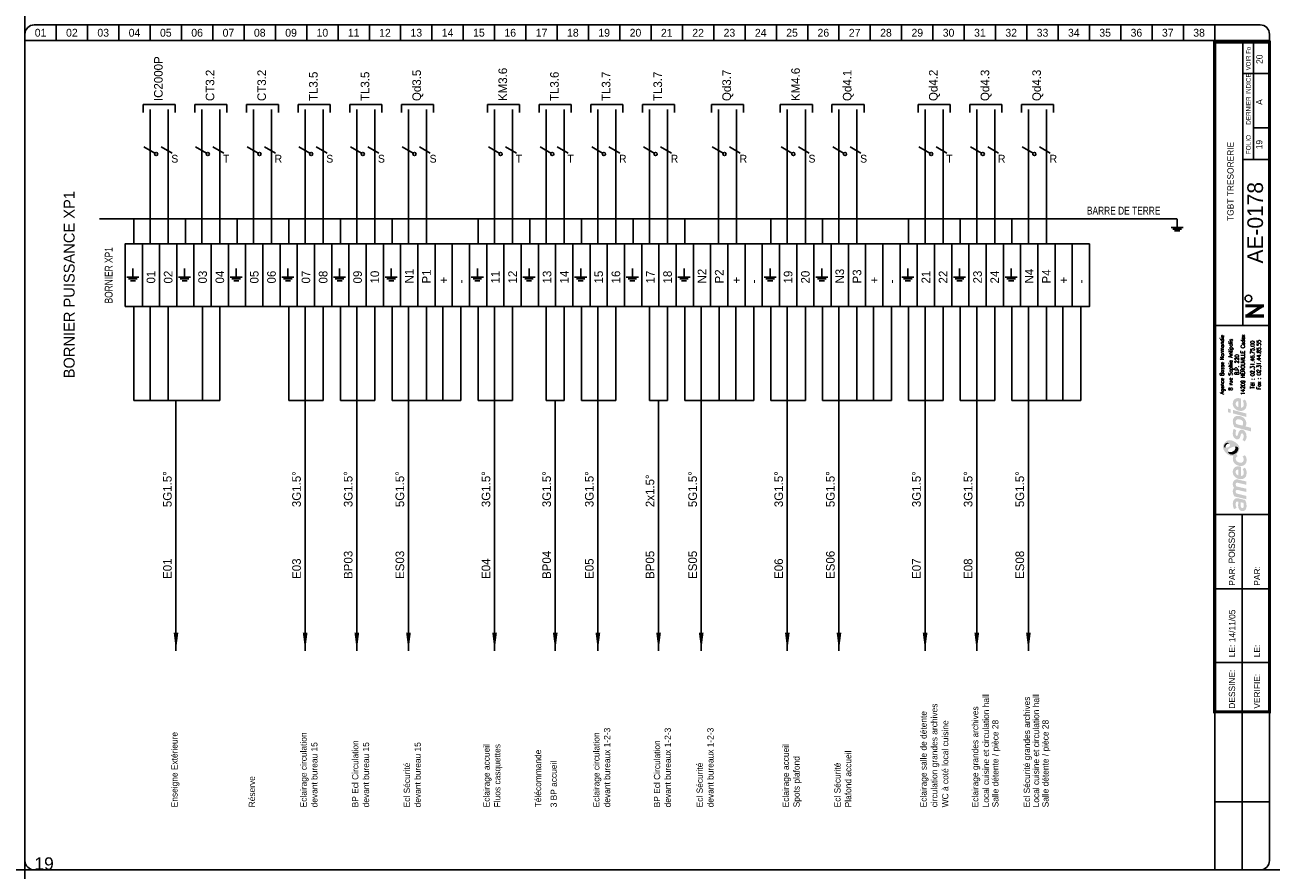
# Model space of a CAD drawing. Header units: millimetres. Extents: x 0 to 4898, y -1200 to 270.
# Tile 33 of 34: x 4500 to 4898, y -400 to -130. Entities that reach past the tile are written whole.
import ezdxf
from ezdxf.enums import TextEntityAlignment as Align

# ---------------------------------------------------------------- set-up
doc = ezdxf.new("R2010")
doc.units = ezdxf.units.MM
doc.header["$LTSCALE"] = 25
doc.linetypes.add('CONTINU', pattern=[0])
doc.layers.get('0').update_dxf_attribs({"linetype": 'CONTINUOUS'})
doc.layers.get('Defpoints').update_dxf_attribs({"linetype": 'CONTINUOUS'})
for name, color, linetype in [('TEXTE', 92, 'CONTINU'), ('TRAIFIN', 1, 'CONTINU'), ('TRAIGROS', 40, 'CONTINU'), ('TRAIMOY', 150, 'CONTINU')]:
    doc.layers.add(name, color=color, linetype=linetype)
doc.styles.add('ROMANC', font='romanc')
doc.styles.add('ROMANS8', font='ROMANS8.shx')
doc.styles.add('T1', font='arial.ttf')
doc.styles.add('TXT', font='txt', dxfattribs={"width": 0.8})

# ---------------------------------------------------------------- blocks, each defined once
blk = doc.blocks.new('FDP-DIV-CHU')
at = {"layer": 'TEXTE', "color": 7, "const_width": 1}
for points in [[(395.75, 180.25), (389.75, 180.25)], [(390.25, 177), (395.25, 180.25)], [(395.75, 177), (389.75, 177)]]:
    blk.add_lwpolyline(points, dxfattribs=at)
at = {"layer": 'TEXTE', "color": 7}
blk.add_circle((390.76, 182.59), 1.08, dxfattribs=at)
at = {"layer": 'TRAIFIN', "color": 7}
for p, q in [((10, 270), (10, 265)), ((20, 270), (20, 265)), ((30, 270), (30, 265)), ((40, 270), (40, 265)), ((50, 270), (50, 265)), ((60, 270), (60, 265)), ((70, 270), (70, 265)), ((80, 270), (80, 265)), ((90, 270), (90, 265)), ((100, 270), (100, 265)), ((110, 270), (110, 265)), ((120, 270), (120, 265)), ((130, 270), (130, 265)), ((140, 270), (140, 265)), ((150, 270), (150, 265)), ((160, 270), (160, 265)), ((170, 270), (170, 265)), ((180, 270), (180, 265)), ((190, 270), (190, 265)), ((200, 270), (200, 265)), ((210, 270), (210, 265)), ((220, 270), (220, 265)), ((230, 270), (230, 265)), ((240, 270), (240, 265)), ((250, 270), (250, 265)), ((260, 270), (260, 265)), ((270, 270), (270, 265)), ((280, 270), (280, 265)), ((290, 270), (290, 265)), ((300, 270), (300, 265)), ((310, 270), (310, 265)), ((320, 270), (320, 265)), ((330, 270), (330, 265)), ((340, 270), (340, 265)), ((350, 270), (350, 265)), ((360, 270), (360, 265)), ((370, 270), (370, 265)), ((380, 270), (380, 265)), ((392.41, 227.04), (392.41, 264.5)), ((392.41, 237.09), (396.96, 237.09))]:
    blk.add_line(p, q, dxfattribs=at)
at = {"layer": 'TRAIGROS', "color": 7}
for p, q in [((0, 267), (0, 265)), ((3, 270), (394.5, 270)), ((397.5, 267), (397.5, 265)), ((397.5, 265), (0, 265)), ((397.5, 265), (0, 265)), ((0, 265), (0, 3)), ((389, 174), (389, 264.5)), ((397.5, 3), (397.5, 265)), ((389, 254.5), (397, 254.5)), ((389, 227.01), (397, 227.01)), ((380, 174), (397.5, 174)), ((380, 113.52), (397.51, 113.52)), ((380, -0.03), (380, 50.52)), ((3, 0), (394.5, 0))]:
    blk.add_line(p, q, dxfattribs=at)
at = {"layer": 'TRAIGROS', "color": 7, "const_width": 1}
blk.add_lwpolyline([(380, 264.5), (380, 50.52), (397.5, 50.52), (397.5, 264.5), (380, 264.5)], dxfattribs=at)
at = {"layer": 'TRAIGROS', "color": 7}
for centre, start, end in [((3, 267), 90, 180), ((394.5, 267), 0, 90), ((3, 3), 180, 270), ((394.5, 3), 270, 0)]:
    blk.add_arc(centre, 3, start, end, dxfattribs=at)
at = {"layer": 'TRAIMOY', "color": 7}
for p, q in [((388.75, -0.01), (388.75, 113.52)), ((380, 89.82), (397.51, 89.82)), ((380, 66.27), (397.51, 66.27)), ((380, 21.75), (397.51, 21.75))]:
    blk.add_line(p, q, dxfattribs=at)
at = {"layer": 'TEXTE', "color": 7}
for s, p in [('01', (5, 267.5)), ('02', (15, 267.5)), ('03', (25, 267.5)), ('04', (35, 267.5)), ('05', (45, 267.5)), ('06', (55, 267.5)), ('07', (65, 267.5)), ('08', (75, 267.5)), ('09', (85, 267.5)), ('10', (95, 267.5)), ('11', (105, 267.5)), ('12', (115, 267.5)), ('13', (125, 267.5)), ('14', (135, 267.5)), ('15', (145, 267.5)), ('16', (155, 267.5)), ('17', (165, 267.5)), ('18', (175, 267.5)), ('19', (185, 267.5)), ('20', (195, 267.5)), ('21', (205, 267.5)), ('22', (215, 267.5)), ('23', (225, 267.5)), ('24', (235, 267.5)), ('25', (245, 267.5)), ('26', (255, 267.5)), ('27', (265, 267.5)), ('28', (275, 267.5)), ('29', (285, 267.5)), ('30', (295, 267.5)), ('31', (305, 267.5)), ('32', (315, 267.5)), ('33', (325, 267.5)), ('34', (335, 267.5)), ('35', (345, 267.5)), ('36', (355, 267.5)), ('37', (365, 267.5)), ('38', (375, 267.5))]:
    blk.add_text(s, height=2.5, dxfattribs=at).set_placement(p, align=Align.MIDDLE)
at = {"layer": 'TEXTE', "color": 7, "width": 0.75}
blk.add_text('VOIR Fo', height=1.5, rotation=90, dxfattribs=at).set_placement((391.5, 255.5), (391.5, 263), align=Align.FIT)
at = {"layer": 'TEXTE', "color": 7, "style": 'TXT', "width": 0.8}
blk.add_text('DERNIER INDICE', height=1.5, rotation=90, dxfattribs=at).set_placement((391.5, 238.12))
at = {"layer": 'TEXTE', "color": 7}
blk.add_text('FOLIO', height=1.5, rotation=90, dxfattribs=at).set_placement((391.5, 231.76), align=Align.CENTER)
for s, p in [('PAR:', (386.51, 90.82)), ('PAR:', (394.51, 90.82)), ('LE:', (386.51, 67.95)), ('LE:', (394.51, 67.95)), ('DESSINE:', (386.51, 51.52)), ('VERIFIE:', (394.51, 51.52))]:
    blk.add_text(s, height=2, rotation=90, dxfattribs=at).set_placement(p)
at = {"layer": 'TEXTE', "style": 'ROMANC'}
for tag, height, p in [('FOLIO_SUIVANT', 2, (395.9, 259.04)), ('INDICE', 2, (395.79, 245.35)), ('FOLIO', 2, (395.79, 231.76)), ('NUMERO', 5, (395.79, 206.79))]:
    blk.add_attdef(tag, text='', height=height, rotation=90, dxfattribs=at).set_placement(p, align=Align.CENTER)
blk.add_attdef('INTITULE_DU_PLAN', text='', height=2, rotation=90, dxfattribs=at).set_placement((385, 220), align=Align.MIDDLE)
for tag, p in [('DESSINATEUR', (386.53, 97.95)), ('DATE', (386.51, 72.76))]:
    blk.add_attdef(tag, p, '', height=2, rotation=90, dxfattribs=at)
blk = doc.blocks.new('LOGO')
h = blk.add_hatch(color=187)
h.paths.add_polyline_path([(0.27, -25.15), (-0.26, -25.03), (-0.61, -25.01), (-0.96, -25.01), (-1.3, -25.15), (-1.56, -25.39), (-1.76, -25.66), (-1.92, -26.06), (-2.01, -26.61), (-2, -27.13), (-1.95, -27.54), (-1.82, -27.98), (-1.59, -28.49), (-0.78, -28.03), (-0.88, -27.84), (-0.99, -27.58), (-1.06, -27.27), (-1.09, -26.94), (-1.07, -26.65), (-1.03, -26.36), (-0.9, -26.15), (-0.74, -26.05), (-0.59, -26.04), (-0.23, -26.1), (-0.26, -26.47), (-0.29, -26.77), (-0.31, -27.1), (-0.31, -27.41), (-0.26, -27.77), (-0.19, -28.1), (-0.05, -28.44), (0.2, -28.78), (0.48, -28.98), (0.87, -29.11), (1.22, -29.1), (1.58, -29.04), (1.84, -28.87), (2.14, -28.53), (2.3, -28.16), (2.37, -27.71), (2.36, -27.1), (2.28, -26.51), (2.08, -25.89), (1.89, -25.54), (0.84, -25.3)])
h.paths.add_polyline_path([(0.54, -26.31), (1.32, -26.47), (1.41, -26.69), (1.48, -27.01), (1.49, -27.42), (1.48, -27.74), (1.4, -27.9), (1.29, -28.03), (1.14, -28.09), (0.96, -28.1), (0.81, -28.07), (0.69, -27.97), (0.6, -27.85), (0.54, -27.71), (0.5, -27.54), (0.49, -27.3), (0.49, -27.06), (0.5, -26.59)], flags=16)
h.paths.add_polyline_path([(-0.88, -23.47), (-0.97, -23.29), (-1.06, -23.08), (-1.08, -22.86), (-1.05, -22.63), (-0.97, -22.45), (-0.79, -22.36), (-0.5, -22.33), (2.29, -23.01), (2.29, -21.94), (-0.8, -21.24), (-0.96, -21.08), (-1.06, -20.77), (-1.1, -20.45), (-1, -20.2), (-0.87, -20.11), (-0.7, -20.03), (-0.48, -20.05), (2.29, -20.7), (2.29, -19.65), (-0.36, -19.01), (-0.65, -19), (-1.01, -19.01), (-1.3, -19.12), (-1.55, -19.28), (-1.77, -19.54), (-1.9, -19.8), (-1.98, -20), (-2.02, -20.38), (-2.01, -20.76), (-1.91, -21.13), (-1.79, -21.45), (-1.64, -21.71), (-1.75, -21.83), (-1.89, -22.08), (-1.98, -22.36), (-2.01, -22.66), (-2.01, -23), (-1.95, -23.36), (-1.85, -23.71), (-1.69, -24.08), (-1.5, -24.43), (2.29, -25.32), (2.29, -24.26)])
h.paths.add_polyline_path([(-0.19, -14.81), (-0.51, -14.81), (-0.91, -14.88), (-1.19, -15), (-1.42, -15.16), (-1.64, -15.38), (-1.83, -15.67), (-1.95, -15.97), (-2, -16.26), (-2.02, -16.52), (-2.01, -16.84), (-1.96, -17.15), (-1.84, -17.46), (-1.65, -17.81), (-1.41, -18.09), (-1.14, -18.33), (-0.89, -18.51), (-0.59, -18.68), (-0.17, -18.82), (0.24, -18.89), (0.59, -18.91), (0.98, -18.88), (1.37, -18.75), (1.77, -18.51), (2.17, -18.06), (2.33, -17.58), (2.38, -17.11), (2.38, -16.56), (2.33, -16.15), (2.2, -15.79), (2.03, -15.5), (1.82, -15.25), (1.14, -15.68), (1.3, -15.94), (1.42, -16.3), (1.49, -16.68), (1.49, -16.99), (1.43, -17.33), (1.23, -17.63), (0.99, -17.81), (0.79, -17.86), (0.6, -17.84), (0.6, -14.97), (0.23, -14.85)])
h.paths.add_polyline_path([(-0.26, -17.69), (-0.43, -17.64), (-0.58, -17.55), (-0.76, -17.39), (-0.9, -17.24), (-1.01, -17.02), (-1.06, -16.86), (-1.08, -16.63), (-1.06, -16.36), (-0.96, -16.16), (-0.83, -15.98), (-0.62, -15.87), (-0.44, -15.83), (-0.26, -15.83)], flags=16)
h.paths.add_polyline_path([(-0.09, -13.56), (-0.44, -13.4), (-0.74, -13.16), (-0.95, -12.9), (-1.04, -12.61), (-1.08, -12.36), (-1.02, -12.05), (-0.89, -11.83), (-0.73, -11.69), (-0.61, -11.61), (-0.5, -11.55), (-0.88, -10.89), (-1.08, -11.04), (-1.32, -11.18), (-1.51, -11.28), (-1.78, -11.38), (-1.87, -11.55), (-1.97, -11.89), (-2.01, -12.3), (-1.98, -12.76), (-1.82, -13.35), (-1.54, -13.76), (-1.25, -14.08), (-0.85, -14.34), (-0.48, -14.51), (-0.05, -14.65), (0.44, -14.71), (0.94, -14.69), (1.47, -14.5), (1.83, -14.25), (2.09, -13.94), (2.26, -13.6), (2.36, -13.21), (2.39, -12.82), (2.37, -12.43), (2.27, -11.98), (2.07, -11.58), (1.82, -11.23), (1.12, -11.67), (1.29, -11.95), (1.43, -12.27), (1.45, -12.61), (1.43, -12.96), (1.23, -13.36), (0.95, -13.57), (0.61, -13.63), (0.31, -13.63)])
h.paths.add_polyline_path([(1.25, -3.19), (0.94, -3.13), (0.59, -3.14), (0.32, -3.25), (0.1, -3.49), (-0.12, -3.81), (-0.25, -4.17), (-0.38, -4.62), (-0.46, -4.92), (-0.59, -5.03), (-0.74, -5.08), (-0.86, -5.03), (-0.96, -4.94), (-1.06, -4.74), (-1.12, -4.53), (-1.11, -4.23), (-1.07, -3.86), (-1.01, -3.51), (-0.93, -3.23), (-1.72, -2.85), (-1.84, -3.12), (-1.93, -3.4), (-1.97, -3.68), (-2, -3.98), (-2.02, -4.32), (-2, -4.65), (-1.94, -5.01), (-1.8, -5.31), (-1.64, -5.58), (-1.4, -5.84), (-1.11, -6.04), (-0.85, -6.17), (-0.56, -6.2), (-0.24, -6.15), (0.01, -5.99), (0.18, -5.81), (0.32, -5.51), (0.41, -5.18), (0.51, -4.86), (0.57, -4.63), (0.67, -4.45), (0.78, -4.33), (0.97, -4.29), (1.15, -4.35), (1.3, -4.55), (1.41, -4.85), (1.44, -5.24), (1.41, -5.62), (1.33, -5.91), (1.23, -6.15), (1.09, -6.39), (1.78, -6.81), (1.86, -6.74), (1.97, -6.61), (2.14, -6.32), (2.27, -6), (2.36, -5.62), (2.37, -5.24), (2.35, -4.86), (2.3, -4.52), (2.19, -4.21), (2.03, -3.92), (1.85, -3.65), (1.57, -3.35)])
h.paths.add_polyline_path([(1.14, 0.91), (0.82, 1.08), (0.5, 1.2), (0.1, 1.27), (-0.26, 1.3), (-0.73, 1.29), (-1.12, 1.19), (-1.38, 1.04), (-1.61, 0.8), (-1.77, 0.55), (-1.89, 0.33), (-1.98, 0.01), (-2.01, -0.32), (-1.99, -0.65), (-1.95, -1.02), (-1.88, -1.34), (-1.76, -1.63), (-1.63, -1.96), (-1.52, -2.24), (3.84, -3.66), (3.84, -2.51), (1.96, -2.01), (2.11, -1.85), (2.24, -1.56), (2.27, -1.32), (2.29, -1.04), (2.27, -0.75), (2.21, -0.44), (2.07, -0.1), (1.9, 0.2), (1.71, 0.44), (1.43, 0.71)])
h.paths.add_polyline_path([(0.98, -1.77), (-0.92, -1.28), (-0.98, -1.1), (-1.05, -0.84), (-1.07, -0.56), (-1.04, -0.29), (-0.94, -0.06), (-0.77, 0.11), (-0.53, 0.2), (-0.24, 0.22), (0.04, 0.2), (0.35, 0.13), (0.58, 0.05), (0.81, -0.07), (1.02, -0.24), (1.19, -0.46), (1.27, -0.68), (1.28, -0.93), (1.28, -1.16), (1.24, -1.43), (1.15, -1.61)], flags=16)
h.paths.add_polyline_path([(-1.97, 3.22), (-1.97, 2.11), (2.35, 0.95), (2.35, 2.06)])
h.paths.add_polyline_path([(-3.55, 3.65), (-3.55, 2.48), (-2.65, 2.25), (-2.65, 3.43)])
h.paths.add_polyline_path([(-0.19, 6.99), (-0.51, 6.99), (-0.91, 6.92), (-1.19, 6.81), (-1.42, 6.64), (-1.64, 6.43), (-1.83, 6.14), (-1.95, 5.83), (-2, 5.54), (-2.02, 5.28), (-2.01, 4.96), (-1.96, 4.66), (-1.84, 4.34), (-1.65, 4), (-1.41, 3.71), (-1.14, 3.48), (-0.89, 3.29), (-0.59, 3.12), (-0.17, 2.98), (0.24, 2.92), (0.59, 2.89), (0.98, 2.93), (1.37, 3.06), (1.77, 3.29), (2.17, 3.75), (2.33, 4.22), (2.38, 4.7), (2.38, 5.24), (2.33, 5.65), (2.2, 6.02), (2.03, 6.3), (1.82, 6.56), (1.14, 6.13), (1.3, 5.87), (1.42, 5.5), (1.49, 5.12), (1.49, 4.82), (1.43, 4.47), (1.23, 4.17), (0.99, 4), (0.79, 3.94), (0.6, 3.96), (0.6, 6.83), (0.23, 6.96)])
h.paths.add_polyline_path([(-0.26, 4.11), (-0.43, 4.16), (-0.58, 4.26), (-0.76, 4.42), (-0.9, 4.56), (-1.01, 4.78), (-1.06, 4.95), (-1.08, 5.17), (-1.06, 5.44), (-0.96, 5.64), (-0.83, 5.82), (-0.62, 5.93), (-0.44, 5.97), (-0.26, 5.97)], flags=16)
h = blk.add_hatch(color=135)
h.paths.add_polyline_path([(-2.62, -6.48), (-2.99, -6.44), (-3.33, -6.46), (-3.66, -6.54), (-3.9, -6.66), (-4.19, -6.88), (-4.48, -7.12), (-4.72, -7.4), (-4.9, -7.71), (-5.08, -8.08), (-5.15, -8.51), (-5.14, -8.84), (-5.03, -9.22), (-4.88, -9.56), (-4.68, -9.88), (-4.46, -10.22), (-4.19, -10.51), (-3.87, -10.81), (-3.57, -11.02), (-3.23, -11.21), (-2.91, -11.36), (-2.54, -11.44), (-2.16, -11.45), (-1.78, -11.38), (-1.51, -11.28), (-1.32, -11.18), (-1.08, -11.04), (-0.88, -10.89), (-0.73, -10.77), (-0.54, -10.54), (-0.29, -10.22), (-0.06, -9.77), (0.06, -9.2), (0.05, -8.64), (-0.11, -8.22), (-0.36, -7.85), (-0.69, -7.52), (-1.07, -7.21), (-1.43, -6.95), (-1.9, -6.73), (-2.27, -6.57)])
h.paths.add_polyline_path([(-2.94, -7.94), (-2.93, -8.06), (-2.93, -8.18), (-2.98, -8.34), (-3.08, -8.43), (-3.22, -8.54), (-3.43, -8.66), (-3.65, -8.75), (-3.89, -8.84), (-4.16, -8.87), (-4.34, -8.85), (-4.5, -8.82), (-4.67, -8.73), (-4.76, -8.58), (-4.8, -8.43), (-4.79, -8.24), (-4.75, -8.06), (-4.69, -7.92), (-4.59, -7.78), (-4.48, -7.64), (-4.34, -7.51), (-4.19, -7.41), (-4, -7.31), (-3.79, -7.28), (-3.58, -7.31), (-3.42, -7.38), (-3.25, -7.49), (-3.12, -7.62), (-3.02, -7.79)], flags=16)
h.paths.add_polyline_path([(-1.84, -8.57), (-1.32, -8.49), (-1.12, -8.49), (-0.87, -8.49), (-0.65, -8.57), (-0.45, -8.72), (-0.32, -8.9), (-0.26, -9.1), (-0.28, -9.35), (-0.35, -9.63), (-0.51, -9.97), (-0.73, -10.32), (-1.02, -10.58), (-1.39, -10.82), (-1.78, -10.98), (-2.23, -11.04), (-2.55, -11.01), (-2.82, -10.95), (-3.16, -10.77), (-3.4, -10.52), (-3.53, -10.28), (-3.6, -10.02), (-3.6, -9.73), (-3.5, -9.48), (-3.31, -9.23), (-3, -9.04), (-2.68, -8.88), (-2.26, -8.71)], flags=16)
h = blk.add_hatch(color=253)
h.paths.add_polyline_path([(-4, -7.31), (-4.19, -7.41), (-4.34, -7.51), (-4.48, -7.64), (-4.59, -7.78), (-4.69, -7.92), (-4.75, -8.06), (-4.79, -8.24), (-4.8, -8.43), (-4.76, -8.58), (-4.67, -8.73), (-4.5, -8.82), (-4.34, -8.85), (-4.36, -8.64), (-4.33, -8.43), (-4.27, -8.21), (-4.19, -8.05), (-4.09, -7.91), (-3.95, -7.79), (-3.82, -7.69), (-3.65, -7.62), (-3.47, -7.58), (-3.28, -7.58), (-3.12, -7.62), (-3.25, -7.49), (-3.42, -7.38), (-3.58, -7.31), (-3.79, -7.28)])
h.paths.add_polyline_path([(-0.87, -8.49), (-1.12, -8.49), (-1.32, -8.49), (-1.27, -8.65), (-1.22, -8.89), (-1.24, -9.17), (-1.31, -9.4), (-1.45, -9.63), (-1.67, -9.84), (-1.91, -10), (-2.2, -10.15), (-2.48, -10.22), (-2.71, -10.25), (-2.97, -10.24), (-3.22, -10.21), (-3.44, -10.12), (-3.6, -10.02), (-3.53, -10.28), (-3.4, -10.52), (-3.16, -10.77), (-2.82, -10.95), (-2.55, -11.01), (-2.23, -11.04), (-1.78, -10.98), (-1.39, -10.82), (-1.02, -10.58), (-0.73, -10.32), (-0.51, -9.97), (-0.35, -9.63), (-0.28, -9.35), (-0.26, -9.1), (-0.32, -8.9), (-0.45, -8.72), (-0.65, -8.57)])
at = {"color": 7, "style": 'ROMANS8', "width": 0.8}
for s, height, p in [('Agence Basse Normandie', 1.2384, (-4.85, 17.68)), ('8 rue Sophia Antipolis', 1.2384, (-2.12, 17.68)), ('14209 HEROUVILLE Cedex', 1.2384, (1.84, 17.68)), ('B.P. 220', 1.238, (-0.08, 17.68)), ('Tél : 02.31.46.75.00', 1.2384, (4.88, 17.68)), ('Fax : 02.31.44.85.55', 1.2384, (6.91, 17.68))]:
    blk.add_text(s, height=height, rotation=90, dxfattribs=at).set_placement(p, align=Align.CENTER)
blk = doc.blocks.new('U82')
at = {"layer": 'TRAIFIN'}
blk.add_line((0, -5), (0, 0), dxfattribs=at)
at = {"layer": 'TRAIMOY'}
for p, q in [((-3.5, -5), (3.5, -5)), ((-2.5, -6), (2.5, -6)), ((-1.5, -7), (1.5, -7))]:
    blk.add_line(p, q, dxfattribs=at)
blk = doc.blocks.new('x66')
at = {"linetype": 'Continuous'}
blk.add_lwpolyline([(-1.73, 2.5), (1.73, 0.5)], dxfattribs=at)
blk.add_circle((2.17, 0.25), 0.5, dxfattribs=at)
blk = doc.blocks.new('x59')
at = {"linetype": 'Continuous'}
blk.add_lwpolyline([(-1.73, 1), (1.73, -1)], dxfattribs=at)

msp = doc.modelspace()

# ---------------------------------------------------------------- linework, layer by layer
for p, q in [((4537.75, -155.42), (4548, -155.42)), ((4537.75, -157.96), (4537.75, -155.42)), ((4548, -155.42), (4548, -157.96)), ((4554.25, -155.42), (4564.5, -155.42)), ((4554.25, -157.96), (4554.25, -155.42)), ((4564.5, -155.42), (4564.5, -157.96)), ((4570.75, -155.42), (4581, -155.42)), ((4570.75, -157.96), (4570.75, -155.42)), ((4581, -155.42), (4581, -157.96)), ((4587.25, -155.42), (4597.5, -155.42)), ((4587.25, -157.96), (4587.25, -155.42)), ((4597.5, -155.42), (4597.5, -157.96)), ((4603.75, -157.96), (4603.75, -155.42)), ((4603.75, -155.42), (4614, -155.42)), ((4614, -155.42), (4614, -157.96)), ((4620.25, -155.42), (4630.5, -155.42)), ((4620.25, -157.96), (4620.25, -155.42)), ((4630.5, -155.42), (4630.5, -157.96)), ((4647.75, -155.42), (4658, -155.42)), ((4647.75, -157.96), (4647.75, -155.42)), ((4658, -155.42), (4658, -157.96)), ((4664.25, -157.96), (4664.25, -155.42)), ((4664.25, -155.42), (4674.5, -155.42)), ((4674.5, -155.42), (4674.5, -157.96)), ((4680.75, -157.96), (4680.75, -155.42)), ((4680.75, -155.42), (4691, -155.42)), ((4691, -155.42), (4691, -157.96)), ((4697.25, -155.42), (4707.5, -155.42)), ((4697.25, -157.96), (4697.25, -155.42)), ((4707.5, -155.42), (4707.5, -157.96)), ((4719.25, -155.42), (4729.5, -155.42)), ((4719.25, -157.96), (4719.25, -155.42)), ((4729.5, -155.42), (4729.5, -157.96)), ((4741.25, -155.42), (4751.5, -155.42)), ((4741.25, -157.96), (4741.25, -155.42)), ((4751.5, -155.42), (4751.5, -157.96)), ((4757.75, -157.96), (4757.75, -155.42)), ((4757.75, -155.42), (4768, -155.42)), ((4768, -155.42), (4768, -157.96)), ((4785.25, -157.96), (4785.25, -155.42)), ((4785.25, -155.42), (4795.5, -155.42)), ((4795.5, -155.42), (4795.5, -157.96)), ((4801.75, -157.96), (4801.75, -155.42)), ((4801.75, -155.42), (4812, -155.42)), ((4812, -155.42), (4812, -157.96)), ((4818.25, -155.42), (4828.5, -155.42)), ((4818.25, -157.96), (4818.25, -155.42)), ((4828.5, -155.42), (4828.5, -157.96))]:
    msp.add_line(p, q)
for points in [[(4548.25, -330, 0, 1.5, 0), (4548.25, -324.21, 1.5, 1.5, 0)], [(4589.5, -330, 0, 1.5, 0), (4589.5, -324.21, 1.5, 1.5, 0)], [(4606, -330, 0, 1.5, 0), (4606, -324.21, 1.5, 1.5, 0)], [(4622.5, -330, 0, 1.5, 0), (4622.5, -324.21, 1.5, 1.5, 0)], [(4650, -330, 0, 1.5, 0), (4650, -324.21, 1.5, 1.5, 0)], [(4669.38, -330, 0, 1.5, 0), (4669.38, -324.21, 1.5, 1.5, 0)], [(4683, -330, 0, 1.5, 0), (4683, -324.21, 1.5, 1.5, 0)], [(4702.38, -330, 0, 1.5, 0), (4702.38, -324.21, 1.5, 1.5, 0)], [(4716, -330, 0, 1.5, 0), (4716, -324.21, 1.5, 1.5, 0)], [(4743.5, -330, 0, 1.5, 0), (4743.5, -324.21, 1.5, 1.5, 0)], [(4760, -330, 0, 1.5, 0), (4760, -324.21, 1.5, 1.5, 0)], [(4787.5, -330, 0, 1.5, 0), (4787.5, -324.21, 1.5, 1.5, 0)], [(4804, -330, 0, 1.5, 0), (4804, -324.21, 1.5, 1.5, 0)], [(4820.5, -330, 0, 1.5, 0), (4820.5, -324.21, 1.5, 1.5, 0)]]:
    msp.add_lwpolyline(points, format="xyseb")
at = {"layer": 'Defpoints', "ltscale": 0.25}
for p, direction in [((4500, 0), (0, -1)), ((0, -400), (1, 0))]:
    msp.add_xline(p, direction, dxfattribs=at)
at = {"layer": 'TRAIFIN'}
for p, q in [((4540, -200), (4540, -157)), ((4545.75, -200), (4545.75, -157)), ((4556.5, -200), (4556.5, -157)), ((4562.25, -200), (4562.25, -157)), ((4573, -200), (4573, -157)), ((4578.75, -200), (4578.75, -157)), ((4589.5, -200), (4589.5, -157)), ((4595.25, -200), (4595.25, -157)), ((4606, -200), (4606, -157)), ((4611.75, -200), (4611.75, -157)), ((4622.5, -200), (4622.5, -157)), ((4628.25, -200), (4628.25, -157)), ((4650, -200), (4650, -157)), ((4655.75, -200), (4655.75, -157)), ((4666.5, -200), (4666.5, -157)), ((4672.25, -200), (4672.25, -157)), ((4683, -200), (4683, -157)), ((4688.75, -200), (4688.75, -157)), ((4699.5, -200), (4699.5, -157)), ((4705.25, -200), (4705.25, -157)), ((4721.5, -200), (4721.5, -157)), ((4727.25, -200), (4727.25, -157)), ((4743.5, -200), (4743.5, -157)), ((4749.25, -200), (4749.25, -157)), ((4760, -200), (4760, -157)), ((4765.75, -200), (4765.75, -157)), ((4787.5, -200), (4787.5, -157)), ((4793.25, -200), (4793.25, -157)), ((4804, -200), (4804, -157)), ((4809.75, -200), (4809.75, -157)), ((4820.5, -200), (4820.5, -157)), ((4826.25, -200), (4826.25, -157)), ((4534.75, -220), (4534.75, -250)), ((4540, -220), (4540, -250)), ((4545.75, -220), (4545.75, -250)), ((4556.75, -220), (4556.75, -250)), ((4562.25, -220), (4562.25, -250)), ((4584.25, -220), (4584.25, -250)), ((4589.5, -220), (4589.5, -250)), ((4595.25, -220), (4595.25, -250)), ((4600.75, -220), (4600.75, -250)), ((4606, -220), (4606, -250)), ((4611.75, -220), (4611.75, -250)), ((4617.25, -220), (4617.25, -250)), ((4622.5, -220), (4622.5, -250)), ((4628.25, -220), (4628.25, -250)), ((4633.5, -220), (4633.5, -250)), ((4639.25, -220), (4639.25, -250)), ((4644.75, -220), (4644.75, -250)), ((4650, -220), (4650, -250)), ((4655.75, -220), (4655.75, -250)), ((4666.5, -220), (4666.5, -250)), ((4672.25, -220), (4672.25, -250)), ((4677.75, -220), (4677.75, -250)), ((4683, -220), (4683, -250)), ((4688.75, -220), (4688.75, -250)), ((4699.5, -220), (4699.5, -250)), ((4705.25, -220), (4705.25, -250)), ((4710.75, -220), (4710.75, -250)), ((4716, -220), (4716, -250)), ((4721.75, -220), (4721.75, -250)), ((4727, -220), (4727, -250)), ((4732.75, -220), (4732.75, -250)), ((4738.25, -220), (4738.25, -250)), ((4743.5, -220), (4743.5, -250)), ((4749.25, -220), (4749.25, -250)), ((4754.75, -220), (4754.75, -250)), ((4760, -220), (4760, -250)), ((4765.75, -220), (4765.75, -250)), ((4771, -220), (4771, -250)), ((4776.75, -220), (4776.75, -250)), ((4782.25, -220), (4782.25, -250)), ((4787.5, -220), (4787.5, -250)), ((4793.25, -220), (4793.25, -250)), ((4798.75, -220), (4798.75, -250)), ((4804, -220), (4804, -250)), ((4809.75, -220), (4809.75, -250)), ((4815.25, -220), (4815.25, -250)), ((4820.5, -220), (4820.5, -250)), ((4826.25, -220), (4826.25, -250)), ((4831.5, -220), (4831.5, -250)), ((4837.25, -220), (4837.25, -250))]:
    msp.add_line(p, q, dxfattribs=at)
at = {"layer": 'TRAIMOY'}
for p, q in [((4523.83, -192), (4867.94, -192)), ((4534.75, -200), (4534.75, -192)), ((4551.25, -200), (4551.25, -192)), ((4567.75, -200), (4567.75, -192)), ((4584.25, -200), (4584.25, -192)), ((4600.75, -200), (4600.75, -192)), ((4617.25, -200), (4617.25, -192)), ((4644.75, -200), (4644.75, -192)), ((4661.25, -200), (4661.25, -192)), ((4677.75, -200), (4677.75, -192)), ((4694.25, -200), (4694.25, -192)), ((4710.75, -200), (4710.75, -192)), ((4738.25, -200), (4738.25, -192)), ((4754.75, -200), (4754.75, -192)), ((4782.25, -200), (4782.25, -192)), ((4798.75, -200), (4798.75, -192)), ((4815.25, -200), (4815.25, -192)), ((4534.75, -250), (4545.75, -250)), ((4534.75, -250), (4562.25, -250)), ((4548.25, -330), (4548.25, -250)), ((4584.25, -250), (4595.25, -250)), ((4589.5, -330), (4589.5, -250)), ((4600.75, -250), (4611.75, -250)), ((4606, -330), (4606, -250)), ((4617.25, -250), (4639.25, -250)), ((4622.5, -330), (4622.5, -250)), ((4644.75, -250), (4655.75, -250)), ((4650, -330), (4650, -250)), ((4666.5, -250), (4672.25, -250)), ((4669.38, -330), (4669.38, -250)), ((4677.75, -250), (4688.75, -250)), ((4683, -330), (4683, -250)), ((4699.5, -250), (4705.25, -250)), ((4702.38, -330), (4702.38, -250)), ((4710.75, -250), (4732.75, -250)), ((4716, -330), (4716, -250)), ((4738.25, -250), (4749.25, -250)), ((4743.5, -330), (4743.5, -250)), ((4754.75, -250), (4776.75, -250)), ((4760, -330), (4760, -250)), ((4782.25, -250), (4793.25, -250)), ((4787.5, -330), (4787.5, -250)), ((4798.75, -250), (4809.75, -250)), ((4804, -330), (4804, -250)), ((4815.25, -250), (4837.25, -250)), ((4820.5, -330), (4820.5, -250))]:
    msp.add_line(p, q, dxfattribs=at)
for points in [[(4532, -220), (4532, -200), (4537.5, -200), (4537.5, -220)], [(4537.5, -220), (4537.5, -200), (4543, -200), (4543, -220)], [(4543, -220), (4543, -200), (4548.5, -200), (4548.5, -220)], [(4548.5, -220), (4548.5, -200), (4554, -200), (4554, -220)], [(4554, -220), (4554, -200), (4559.5, -200), (4559.5, -220)], [(4559.5, -220), (4559.5, -200), (4565, -200), (4565, -220)], [(4565, -220), (4565, -200), (4570.5, -200), (4570.5, -220)], [(4570.5, -220), (4570.5, -200), (4576, -200), (4576, -220)], [(4576, -220), (4576, -200), (4581.5, -200), (4581.5, -220)], [(4581.5, -220), (4581.5, -200), (4587, -200), (4587, -220)], [(4587, -220), (4587, -200), (4592.5, -200), (4592.5, -220)], [(4592.5, -220), (4592.5, -200), (4598, -200), (4598, -220)], [(4598, -220), (4598, -200), (4603.5, -200), (4603.5, -220)], [(4603.5, -220), (4603.5, -200), (4609, -200), (4609, -220)], [(4609, -220), (4609, -200), (4614.5, -200), (4614.5, -220)], [(4614.5, -220), (4614.5, -200), (4620, -200), (4620, -220)], [(4620, -220), (4620, -200), (4625.5, -200), (4625.5, -220)], [(4625.5, -220), (4625.5, -200), (4631, -200), (4631, -220)], [(4631, -220), (4631, -200), (4636.5, -200), (4636.5, -220)], [(4636.5, -220), (4636.5, -200), (4642, -200), (4642, -220)], [(4642, -220), (4642, -200), (4647.5, -200), (4647.5, -220)], [(4647.5, -220), (4647.5, -200), (4653, -200), (4653, -220)], [(4653, -220), (4653, -200), (4658.5, -200), (4658.5, -220)], [(4658.5, -220), (4658.5, -200), (4664, -200), (4664, -220)], [(4664, -220), (4664, -200), (4669.5, -200), (4669.5, -220)], [(4669.5, -220), (4669.5, -200), (4675, -200), (4675, -220)], [(4675, -220), (4675, -200), (4680.5, -200), (4680.5, -220)], [(4680.5, -220), (4680.5, -200), (4686, -200), (4686, -220)], [(4686, -220), (4686, -200), (4691.5, -200), (4691.5, -220)], [(4691.5, -220), (4691.5, -200), (4697, -200), (4697, -220)], [(4697, -220), (4697, -200), (4702.5, -200), (4702.5, -220)], [(4702.5, -220), (4702.5, -200), (4708, -200), (4708, -220)], [(4708, -220), (4708, -200), (4713.5, -200), (4713.5, -220)], [(4713.5, -220), (4713.5, -200), (4719, -200), (4719, -220)], [(4719, -220), (4719, -200), (4724.5, -200), (4724.5, -220)], [(4724.5, -220), (4724.5, -200), (4730, -200), (4730, -220)], [(4730, -220), (4730, -200), (4735.5, -200), (4735.5, -220)], [(4735.5, -220), (4735.5, -200), (4741, -200), (4741, -220)], [(4741, -220), (4741, -200), (4746.5, -200), (4746.5, -220)], [(4746.5, -220), (4746.5, -200), (4752, -200), (4752, -220)], [(4752, -220), (4752, -200), (4757.5, -200), (4757.5, -220)], [(4757.5, -220), (4757.5, -200), (4763, -200), (4763, -220)], [(4763, -220), (4763, -200), (4768.5, -200), (4768.5, -220)], [(4768.5, -220), (4768.5, -200), (4774, -200), (4774, -220)], [(4774, -220), (4774, -200), (4779.5, -200), (4779.5, -220)], [(4779.5, -220), (4779.5, -200), (4785, -200), (4785, -220)], [(4785, -220), (4785, -200), (4790.5, -200), (4790.5, -220)], [(4790.5, -220), (4790.5, -200), (4796, -200), (4796, -220)], [(4796, -220), (4796, -200), (4801.5, -200), (4801.5, -220)], [(4801.5, -220), (4801.5, -200), (4807, -200), (4807, -220)], [(4807, -220), (4807, -200), (4812.5, -200), (4812.5, -220)], [(4812.5, -220), (4812.5, -200), (4818, -200), (4818, -220)], [(4818, -220), (4818, -200), (4823.5, -200), (4823.5, -220)], [(4823.5, -220), (4823.5, -200), (4829, -200), (4829, -220)], [(4829, -220), (4829, -200), (4834.5, -200), (4834.5, -220)], [(4834.5, -220), (4834.5, -200), (4840, -200), (4840, -220)]]:
    msp.add_lwpolyline(points, close=True, dxfattribs=at)

# ---------------------------------------------------------------- block references
msp.add_blockref('LOGO', (4887.79, -256.24))
at = {"layer": 'TEXTE'}
ref = msp.add_blockref('FDP-DIV-CHU', (4500, -400), dxfattribs=at)
ref.add_attrib('DATE', '14/11/05', (4886.59, -327.24), dxfattribs={"height": 2, "rotation": 90})
ref.add_attrib('DESSINATEUR', 'POISSON', (4886.44, -302.05), dxfattribs={"height": 2, "rotation": 90})
ref.add_attrib('NUMERO', 'AE-0178', dxfattribs={"color": 4, "height": 5, "rotation": 90}).set_placement((4895.42, -193.21), align=Align.CENTER)
ref.add_attrib('INTITULE_DU_PLAN', 'TGBT TRESORERIE', dxfattribs={"height": 2, "rotation": 90}).set_placement((4885.02, -180), align=Align.MIDDLE)
ref.add_attrib('FOLIO', '19', dxfattribs={"height": 2, "rotation": 90}).set_placement((4895.22, -168.24), align=Align.CENTER)
ref.add_attrib('FOLIO_SUIVANT', '20', dxfattribs={"height": 2, "rotation": 90}).set_placement((4895.27, -140.96), align=Align.CENTER)
ref.add_attrib('INDICE', 'A', dxfattribs={"height": 2, "rotation": 90}).set_placement((4895.22, -154.65), align=Align.CENTER)
at = {"layer": 'TEXTE', "xscale": 0.549999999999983, "yscale": 0.549999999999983, "zscale": 0.549999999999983}
for p in [(4868, -192), (4534.5, -207.87), (4551, -207.87), (4567.5, -207.87), (4584, -207.87), (4600.5, -207.87), (4617, -207.87), (4644.5, -207.87), (4661, -207.87), (4677.5, -207.87), (4694, -207.87), (4710.5, -207.87), (4738, -207.87), (4754.5, -207.87), (4782, -207.87), (4798.5, -207.87), (4815, -207.87)]:
    msp.add_blockref('U82', p, dxfattribs=at)
at = {"layer": 'TRAIFIN'}
for name, p in [('x66', (4539.75, -171.5)), ('x59', (4545.25, -170)), ('x66', (4556.25, -171.5)), ('x59', (4561.75, -170)), ('x66', (4572.75, -171.5)), ('x59', (4578.25, -170)), ('x66', (4589.25, -171.5)), ('x59', (4594.75, -170)), ('x66', (4605.75, -171.5)), ('x59', (4611.25, -170)), ('x66', (4622.25, -171.5)), ('x59', (4627.75, -170)), ('x66', (4649.75, -171.5)), ('x59', (4655.25, -170)), ('x66', (4666.25, -171.5)), ('x59', (4671.75, -170)), ('x66', (4682.75, -171.5)), ('x59', (4688.25, -170)), ('x66', (4699.25, -171.5)), ('x59', (4704.75, -170)), ('x66', (4721.25, -171.5)), ('x59', (4726.75, -170)), ('x66', (4743.25, -171.5)), ('x59', (4748.75, -170)), ('x66', (4759.75, -171.5)), ('x59', (4765.25, -170)), ('x66', (4787.25, -171.5)), ('x59', (4792.75, -170)), ('x66', (4803.75, -171.5)), ('x59', (4809.25, -170)), ('x66', (4820.25, -171.5)), ('x59', (4825.75, -170))]:
    msp.add_blockref(name, p, dxfattribs=at)

# ---------------------------------------------------------------- texts
at = {"layer": 'Defpoints', "ltscale": 0.25, "insert": (4503, -395.98), "char_height": 4, "attachment_point": 1, "style": 'T1'}
msp.add_mtext_dynamic_manual_height_columns('19', width=90.3923, gutter_width=20, heights=[0], dxfattribs=at)
at = {"layer": 'TEXTE'}
for s, height, p in [('IC2000P', 2.75, (4543.99, -154.33)), ('CT3.2', 2.75, (4560.49, -154.33)), ('CT3.2', 2.75, (4576.99, -154.33)), ('TL3.5', 2.75, (4593.49, -154.33)), ('TL3.5', 2.75, (4609.99, -154.33)), ('Qd3.5', 2.75, (4626.49, -154.33)), ('KM3.6', 2.75, (4653.99, -154.33)), ('TL3.6', 2.75, (4670.49, -154.33)), ('TL3.7', 2.75, (4686.99, -154.33)), ('TL3.7', 2.75, (4703.49, -154.33)), ('Qd3.7', 2.75, (4725.49, -154.33)), ('KM4.6', 2.75, (4747.49, -154.33)), ('Qd4.1', 2.75, (4763.99, -154.33)), ('Qd4.2', 2.75, (4791.49, -154.33)), ('Qd4.3', 2.75, (4807.99, -154.33)), ('Qd4.3', 2.75, (4824.49, -154.33)), ('BORNIER PUISSANCE XP1', 3.5, (4515.87, -242.91)), ('01', 2.75, (4541.62, -212.62)), ('02', 2.75, (4547.12, -212.62)), ('03', 2.75, (4558.12, -212.62)), ('04', 2.75, (4563.62, -212.62)), ('05', 2.75, (4574.62, -212.62)), ('06', 2.75, (4580.12, -212.62)), ('07', 2.75, (4591.12, -212.62)), ('08', 2.75, (4596.62, -212.62)), ('09', 2.75, (4607.62, -212.62)), ('10', 2.75, (4613.12, -212.62)), ('N1', 2.75, (4624.12, -212.62)), ('P1', 2.75, (4629.62, -212.62)), ('+', 2.75, (4635.12, -212.62)), ('11', 2.75, (4651.62, -212.62)), ('12', 2.75, (4657.12, -212.62)), ('13', 2.75, (4668.12, -212.62)), ('14', 2.75, (4673.62, -212.62)), ('15', 2.75, (4684.62, -212.62)), ('16', 2.75, (4690.12, -212.62)), ('17', 2.75, (4701.12, -212.62)), ('18', 2.75, (4706.62, -212.62)), ('N2', 2.75, (4717.62, -212.62)), ('P2', 2.75, (4723.12, -212.62)), ('+', 2.75, (4728.62, -212.62)), ('19', 2.75, (4745.12, -212.62)), ('20', 2.75, (4750.62, -212.62)), ('N3', 2.75, (4761.62, -212.62)), ('P3', 2.75, (4767.12, -212.62)), ('+', 2.75, (4772.62, -212.62)), ('21', 2.75, (4789.12, -212.62)), ('22', 2.75, (4794.62, -212.62)), ('23', 2.75, (4805.62, -212.62)), ('24', 2.75, (4811.12, -212.62)), ('N4', 2.75, (4822.12, -212.62)), ('P4', 2.75, (4827.62, -212.62)), ('+', 2.75, (4833.12, -212.62)), ('-', 2.75, (4640.62, -212.62)), ('-', 2.75, (4734.12, -212.62)), ('-', 2.75, (4778.12, -212.62)), ('-', 2.75, (4838.62, -212.62)), ('5G1.5°', 2.75, (4546.88, -284.09)), ('3G1.5°', 2.75, (4588.12, -284.09)), ('3G1.5°', 2.75, (4604.62, -284.09)), ('5G1.5°', 2.75, (4621.12, -284.09)), ('3G1.5°', 2.75, (4648.62, -284.09)), ('3G1.5°', 2.75, (4668, -284.09)), ('3G1.5°', 2.75, (4681.62, -284.09)), ('2x1.5°', 2.75, (4701, -284.09)), ('5G1.5°', 2.75, (4714.62, -284.09)), ('3G1.5°', 2.75, (4742.12, -284.09)), ('5G1.5°', 2.75, (4758.62, -284.09)), ('3G1.5°', 2.75, (4786.12, -284.09)), ('3G1.5°', 2.75, (4802.62, -284.09)), ('5G1.5°', 2.75, (4819.12, -284.09)), ('BP03', 2.75, (4604.62, -307.03)), ('BP04', 2.75, (4668, -307.03)), ('BP05', 2.75, (4701, -307.03)), ('E01', 2.75, (4546.88, -307.03)), ('E03', 2.75, (4588.12, -307.03)), ('ES03', 2.75, (4621.12, -307.03)), ('E04', 2.75, (4648.62, -307.03)), ('E05', 2.75, (4681.62, -307.03)), ('ES05', 2.75, (4714.62, -307.03)), ('E06', 2.75, (4742.12, -307.03)), ('ES06', 2.75, (4758.62, -307.03)), ('E07', 2.75, (4786.12, -307.03)), ('E08', 2.75, (4802.62, -307.03)), ('ES08', 2.75, (4819.12, -307.03))]:
    msp.add_text(s, height=height, rotation=90, dxfattribs=at).set_placement(p)
for s, p in [('S', (4546.75, -174)), ('T', (4563.25, -174)), ('R', (4579.75, -174)), ('S', (4596.25, -174)), ('S', (4612.75, -174)), ('S', (4629.25, -174)), ('T', (4656.75, -174)), ('T', (4673.25, -174)), ('R', (4689.75, -174)), ('R', (4706.25, -174)), ('R', (4728.25, -174)), ('S', (4750.25, -174)), ('S', (4766.75, -174)), ('T', (4794.25, -174)), ('R', (4810.75, -174)), ('R', (4827.25, -174))]:
    msp.add_text(s, height=2.5, dxfattribs=at).set_placement(p)
at = {"layer": 'TEXTE', "width": 0.8}
msp.add_text('BARRE DE TERRE', height=2.5, dxfattribs=at).set_placement((4839.18, -190.59))
msp.add_text('BORNIER XP1', height=2.5, rotation=90, dxfattribs=at).set_placement((4528, -219))
at = {"layer": 'TEXTE', "ltscale": 0.9}
for s, p in [('Local cuisine et circulation hall', (4807.93, -380)), ('Local cuisine et circulation hall', (4823.93, -380)), ('circulation grandes archives', (4791.43, -380)), ('Ecl Sécurité grandes archives', (4821, -380)), ('Eclairage salle de détente', (4788, -380)), ('Eclairage grandes archives', (4804.5, -380)), ('devant bureaux 1-2-3', (4686.93, -380)), ('devant bureaux 1-2-3', (4706.3, -380)), ('devant bureaux 1-2-3', (4719.93, -380)), ('WC à coté local cuisine', (4794.93, -380)), ('Salle détente / pièce 28', (4810.93, -380)), ('Salle détente / pièce 28', (4826.93, -380)), ('Enseigne Extérieure', (4548.75, -380)), ('Eclairage circulation ', (4590, -380)), ('devant bureau 15', (4593.43, -380)), ('BP Ecl Circulation', (4606.5, -380)), ('devant bureau 15', (4609.93, -380)), ('devant bureau 15', (4626.43, -380)), ('Eclairage circulation ', (4683.5, -380)), ('BP Ecl Circulation', (4702.88, -380)), ('Eclairage accueil', (4648.43, -380)), ('Fluos casquettes', (4651.86, -380)), ('Télécommande', (4664.88, -380)), ('Eclairage accueil', (4744, -380)), ('Plafond accueil', (4763.93, -380)), ('Ecl Sécurité', (4623, -380)), ('3 BP accueil', (4669.88, -380)), ('Ecl Sécurité', (4716.5, -380)), ('Spots plafond', (4747.43, -380)), ('Ecl Sécurité', (4760.5, -380)), ('Réserve', (4573.5, -380))]:
    msp.add_text(s, height=2, rotation=90, dxfattribs=at).set_placement(p)

doc.saveas('drawing.dxf')
